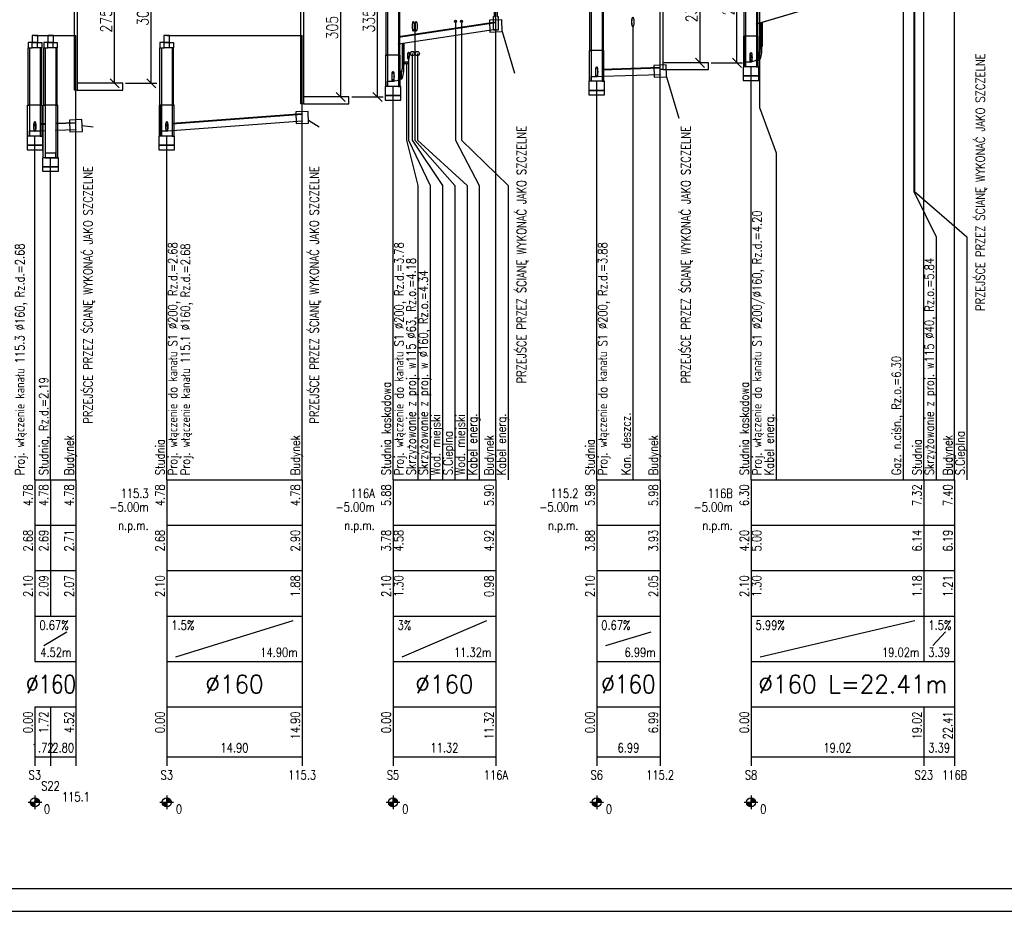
# Model space of a CAD drawing. Header units: millimetres. Extents: x -7377 to -5075, y 264 to 1193.
# Tile 14 of 23: x -5937 to -5720, y 302 to 498. Entities that reach past the tile are written whole.
import ezdxf
from ezdxf.enums import TextEntityAlignment as Align

# ---------------------------------------------------------------- set-up
doc = ezdxf.new("R2010")
doc.units = ezdxf.units.MM
doc.header["$LTSCALE"] = 2
for name, color, linetype in [('IS ddd', 2, 'Continuous'), ('ks_Armatura', 7, 'Continuous'), ('ks_Liczby', 7, 'Continuous'), ('ks_Linie_opisowe', 7, 'Continuous'), ('ks_Linie_tabeli', 7, 'Continuous'), ('ks_Odcinki_1', 7, 'Continuous'), ('ks_Opis_PZ_1', 7, 'Continuous'), ('ks_Opis_skrz', 7, 'Continuous'), ('ks_Opis_uzbr_n', 7, 'Continuous'), ('ks_Opis_wl', 7, 'Continuous'), ('ks_Teren_istn', 3, 'Continuous'), ('ks_Uzbr_podz', 7, 'Continuous'), ('ks_Wezly_1', 7, 'Continuous')]:
    doc.layers.add(name, color=color, linetype=linetype)
doc.styles.get("Standard").update_dxf_attribs({"font": 'simplex.shx', "width": 0.8})
doc.dimstyles.new('ISO-25', dxfattribs={"dimtxt": 2.5, "dimasz": 2.5, "dimexe": 1.25, "dimexo": 0.625, "dimtad": 1, "dimtxsty": 'Standard', "dimcen": 2.5, "dimadec": 0, "dimazin": 0, "dimtfac": 1, "dimtmove": 0, "dimatfit": 3, "dimfxl": 0, "dimarcsym": 0})
pattern_1 = [(45, (-6994.7965, 297), (-0.088388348, 0.088388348), [])]

# ---------------------------------------------------------------- blocks, each defined once
blk = doc.blocks.new('_Oblique')
at = {"color": 0, "linetype": 'ByBlock', "lineweight": -2}
blk.add_line((-0.5, -0.5), (0.5, 0.5), dxfattribs=at)
blk = doc.blocks.new('*D483')
at = {"layer": 'Defpoints', "color": 0, "lineweight": -2}
for p, q in [((-5785.38, 514.8), (-5777.84, 514.8)), ((-5779.09, 488.8), (-5779.09, 514.8)), ((-5784.76, 488.8), (-5777.84, 488.8))]:
    blk.add_line(p, q, dxfattribs=at)
at = {"layer": 'Defpoints', "color": 0}
for p in [(-5786.01, 514.8), (-5779.09, 514.8), (-5785.38, 488.8)]:
    blk.add_point(p, dxfattribs=at)
at = {"layer": 'Defpoints', "color": 0, "lineweight": -2, "xscale": 2, "yscale": 2, "zscale": 2}
for p, rotation in [((-5779.09, 514.8), 90), ((-5779.09, 488.8), 270)]:
    blk.add_blockref('_Oblique', p, dxfattribs=dict(at, rotation=rotation))
at = {"layer": 'Defpoints', "color": 0, "insert": (-5780.96, 501.8), "char_height": 2.5, "attachment_point": 5, "rotation": 90}
blk.add_mtext('260', dxfattribs=at)
blk = doc.blocks.new('*D485')
at = {"layer": 'Defpoints', "color": 0, "lineweight": -2}
for p, q in [((-5786.01, 511.8), (-5788.44, 511.8)), ((-5787.19, 488.8), (-5787.19, 511.8)), ((-5786.01, 488.8), (-5788.44, 488.8))]:
    blk.add_line(p, q, dxfattribs=at)
at = {"layer": 'Defpoints', "color": 0}
for p in [(-5787.19, 511.8), (-5785.38, 511.8), (-5785.38, 488.8)]:
    blk.add_point(p, dxfattribs=at)
at = {"layer": 'Defpoints', "color": 0, "lineweight": -2, "xscale": 2, "yscale": 2, "zscale": 2}
for p, rotation in [((-5787.19, 511.8), 90), ((-5787.19, 488.8), 270)]:
    blk.add_blockref('_Oblique', p, dxfattribs=dict(at, rotation=rotation))
at = {"layer": 'Defpoints', "color": 0, "insert": (-5789.06, 500.3), "char_height": 2.5, "attachment_point": 5, "rotation": 90}
blk.add_mtext('230', dxfattribs=at)
blk = doc.blocks.new('*D488')
at = {"layer": 'Defpoints', "color": 0, "lineweight": -2}
for p, q in [((-5914.29, 514.8), (-5906.75, 514.8)), ((-5908, 484.3), (-5908, 514.8)), ((-5913.66, 484.3), (-5906.75, 484.3))]:
    blk.add_line(p, q, dxfattribs=at)
at = {"layer": 'Defpoints', "color": 0}
for p in [(-5914.91, 514.8), (-5908, 514.8), (-5914.29, 484.3)]:
    blk.add_point(p, dxfattribs=at)
at = {"layer": 'Defpoints', "color": 0, "lineweight": -2, "xscale": 2, "yscale": 2, "zscale": 2}
for p, rotation in [((-5908, 514.8), 90), ((-5908, 484.3), 270)]:
    blk.add_blockref('_Oblique', p, dxfattribs=dict(at, rotation=rotation))
at = {"layer": 'Defpoints', "color": 0, "insert": (-5909.87, 499.55), "char_height": 2.5, "attachment_point": 5, "rotation": 90}
blk.add_mtext('305', dxfattribs=at)
blk = doc.blocks.new('*D490')
at = {"layer": 'Defpoints', "color": 0, "lineweight": -2}
for p, q in [((-5914.91, 511.8), (-5917.34, 511.8)), ((-5916.09, 484.3), (-5916.09, 511.8)), ((-5914.91, 484.3), (-5917.34, 484.3))]:
    blk.add_line(p, q, dxfattribs=at)
at = {"layer": 'Defpoints', "color": 0}
for p in [(-5916.09, 511.8), (-5914.29, 511.8), (-5914.29, 484.3)]:
    blk.add_point(p, dxfattribs=at)
at = {"layer": 'Defpoints', "color": 0, "lineweight": -2, "xscale": 2, "yscale": 2, "zscale": 2}
for p, rotation in [((-5916.09, 511.8), 90), ((-5916.09, 484.3), 270)]:
    blk.add_blockref('_Oblique', p, dxfattribs=dict(at, rotation=rotation))
at = {"layer": 'Defpoints', "color": 0, "insert": (-5917.97, 498.05), "char_height": 2.5, "attachment_point": 5, "rotation": 90}
blk.add_mtext('275', dxfattribs=at)
blk = doc.blocks.new('*D491')
at = {"layer": 'Defpoints', "color": 0, "lineweight": -2}
for p, q in [((-5864.49, 514.8), (-5856.95, 514.8)), ((-5858.2, 481.3), (-5858.2, 514.8)), ((-5863.87, 481.3), (-5856.95, 481.3))]:
    blk.add_line(p, q, dxfattribs=at)
at = {"layer": 'Defpoints', "color": 0}
for p in [(-5865.12, 514.8), (-5858.2, 514.8), (-5864.49, 481.3)]:
    blk.add_point(p, dxfattribs=at)
at = {"layer": 'Defpoints', "color": 0, "lineweight": -2, "xscale": 2, "yscale": 2, "zscale": 2}
for p, rotation in [((-5858.2, 514.8), 90), ((-5858.2, 481.3), 270)]:
    blk.add_blockref('_Oblique', p, dxfattribs=dict(at, rotation=rotation))
at = {"layer": 'Defpoints', "color": 0, "insert": (-5860.08, 498.05), "char_height": 2.5, "attachment_point": 5, "rotation": 90}
blk.add_mtext('335', dxfattribs=at)
blk = doc.blocks.new('*D493')
at = {"layer": 'Defpoints', "color": 0, "lineweight": -2}
for p, q in [((-5865.12, 511.8), (-5867.55, 511.8)), ((-5866.3, 481.3), (-5866.3, 511.8)), ((-5865.12, 481.3), (-5867.55, 481.3))]:
    blk.add_line(p, q, dxfattribs=at)
at = {"layer": 'Defpoints', "color": 0}
for p in [(-5866.3, 511.8), (-5864.49, 511.8), (-5864.49, 481.3)]:
    blk.add_point(p, dxfattribs=at)
at = {"layer": 'Defpoints', "color": 0, "lineweight": -2, "xscale": 2, "yscale": 2, "zscale": 2}
for p, rotation in [((-5866.3, 511.8), 90), ((-5866.3, 481.3), 270)]:
    blk.add_blockref('_Oblique', p, dxfattribs=dict(at, rotation=rotation))
at = {"layer": 'Defpoints', "color": 0, "insert": (-5868.18, 496.55), "char_height": 2.5, "attachment_point": 5, "rotation": 90}
blk.add_mtext('305', dxfattribs=at)

msp = doc.modelspace()

# ---------------------------------------------------------------- hatches: boundary and pattern name
at = {"layer": 'ks_Wezly_1'}
h = msp.add_hatch(dxfattribs=at)
h.set_pattern_fill('ANSI31', color=256, style=0)
h.set_pattern_definition(pattern_1)
h.paths.add_polyline_path([(-5777.181, 494.7), (-5777.481, 494.7), (-5777.565, 494.7), (-5777.565, 487.915), (-5777.181, 487.915)])
h = msp.add_hatch(dxfattribs=at)
h.set_pattern_fill('ANSI31', color=256, style=0)
h.set_pattern_definition(pattern_1)
h.paths.add_polyline_path([(-5905.789, 479.5), (-5906.089, 479.5), (-5906.173, 479.5), (-5906.173, 472.681), (-5905.789, 472.681)])

# ---------------------------------------------------------------- linework, layer by layer
at = {"layer": 'IS ddd', "color": 2}
for p, q in [((-5830.74, 495.67), (-5828.055, 486.56)), ((-5794.566, 485.74), (-5791.882, 476.63)), ((-5923.218, 475.003), (-5920.81, 474.688)), ((-5873.404, 476.207), (-5871.016, 474.688))]:
    msp.add_line(p, q, dxfattribs=at)
at = {"layer": 'IS ddd'}
for points in [[(-6994.797, 302), (-5494.797, 302), (-5494.797, 599), (-6994.797, 599)], [(-6969.797, 307), (-5499.797, 307), (-5499.797, 594), (-6969.797, 594)], [(-5924.289, 482.8), (-5924.889, 482.8), (-5924.889, 541.8), (-5924.289, 541.8)], [(-5874.495, 479.8), (-5875.095, 479.8), (-5875.095, 541.8), (-5874.495, 541.8)], [(-5795.381, 487.3), (-5795.981, 487.3), (-5795.981, 541.8), (-5795.381, 541.8)], [(-5795.381, 487.3), (-5785.381, 487.3), (-5785.381, 488.8), (-5795.381, 488.8)], [(-5924.289, 482.8), (-5914.289, 482.8), (-5914.289, 484.3), (-5924.289, 484.3)], [(-5874.495, 479.8), (-5864.495, 479.8), (-5864.495, 481.3), (-5874.495, 481.3)]]:
    msp.add_lwpolyline(points, close=True, dxfattribs=at)
msp.add_lwpolyline([(-5831.454, 526), (-5832.054, 526), (-5831.854, 526), (-5831.854, 499), (-5831.654, 499), (-5831.654, 496), (-5832.154, 496), (-5832.154, 496), (-5832.654, 496), (-5832.654, 499), (-5832.454, 499), (-5832.454, 526), (-5832.254, 526), (-5832.854, 526)], dxfattribs=at)
at = {"layer": 'IS ddd', "color": 2}
for points in [[(-5833.481, 495.579), (-5830.74, 495.67), (-5830.826, 498.268), (-5833.568, 498.177)], [(-5797.308, 485.648), (-5794.566, 485.74), (-5794.653, 488.338), (-5797.395, 488.246)], [(-5876.122, 475.417), (-5873.381, 475.509), (-5873.467, 478.106), (-5876.209, 478.015)], [(-5925.916, 473.613), (-5923.175, 473.704), (-5923.261, 476.302), (-5926.003, 476.21)]]:
    msp.add_lwpolyline(points, close=True, dxfattribs=at)
at = {"layer": 'ks_Armatura'}
for p, q in [((-5773.911, 492.5), (-5773.551, 492.5)), ((-5774.181, 491.15), (-5774.181, 489.35)), ((-5852.725, 488.3), (-5852.365, 488.3)), ((-5852.995, 486.95), (-5852.995, 485.15))]:
    msp.add_line(p, q, dxfattribs=at)
for points in [[(-5773.881, 492.5), (-5773.881, 497.584), (-5773.896, 497.584), (-5773.896, 492.5)], [(-5773.581, 492.5), (-5773.581, 497.584), (-5773.566, 497.584), (-5773.566, 492.5)], [(-5852.695, 488.3), (-5852.695, 493.092), (-5852.71, 493.092), (-5852.71, 488.3)], [(-5852.395, 488.3), (-5852.395, 493.092), (-5852.38, 493.092), (-5852.38, 488.3)], [(-5774.781, 491), (-5774.181, 491), (-5774.181, 491.075), (-5774.781, 491.075)], [(-5774.781, 489.5), (-5774.181, 489.5), (-5774.181, 489.425), (-5774.781, 489.425)], [(-5853.595, 486.8), (-5852.995, 486.8), (-5852.995, 486.875), (-5853.595, 486.875)], [(-5853.595, 485.3), (-5852.995, 485.3), (-5852.995, 485.225), (-5853.595, 485.225)]]:
    msp.add_lwpolyline(points, close=True, dxfattribs=at)
for points in [[(-5774.181, 491), (-5774.134, 491.019), (-5774.088, 491.073), (-5774.044, 491.163), (-5774.004, 491.286), (-5773.969, 491.439), (-5773.938, 491.618), (-5773.913, 491.819), (-5773.895, 492.036), (-5773.884, 492.265), (-5773.881, 492.5)], [(-5774.181, 491.075), (-5774.136, 491.092), (-5774.093, 491.145), (-5774.051, 491.23), (-5774.013, 491.347), (-5773.979, 491.492), (-5773.95, 491.662), (-5773.927, 491.853), (-5773.91, 492.06), (-5773.899, 492.277), (-5773.896, 492.5)], [(-5774.181, 489.5), (-5774.087, 489.537), (-5773.995, 489.647), (-5773.908, 489.827), (-5773.828, 490.073), (-5773.756, 490.379), (-5773.695, 490.737), (-5773.646, 491.138), (-5773.61, 491.573), (-5773.588, 492.031), (-5773.581, 492.5)], [(-5774.181, 489.425), (-5774.084, 489.463), (-5773.991, 489.575), (-5773.901, 489.76), (-5773.819, 490.012), (-5773.746, 490.326), (-5773.683, 490.693), (-5773.633, 491.104), (-5773.596, 491.55), (-5773.573, 492.019), (-5773.566, 492.5)], [(-5852.995, 486.8), (-5852.948, 486.818), (-5852.902, 486.873), (-5852.859, 486.964), (-5852.819, 487.087), (-5852.783, 487.239), (-5852.752, 487.418), (-5852.728, 487.619), (-5852.71, 487.837), (-5852.699, 488.065), (-5852.695, 488.3)], [(-5852.995, 486.875), (-5852.95, 486.892), (-5852.907, 486.945), (-5852.865, 487.03), (-5852.827, 487.147), (-5852.793, 487.292), (-5852.764, 487.462), (-5852.741, 487.653), (-5852.724, 487.86), (-5852.713, 488.077), (-5852.71, 488.3)], [(-5852.995, 485.3), (-5852.901, 485.337), (-5852.809, 485.447), (-5852.722, 485.627), (-5852.642, 485.873), (-5852.571, 486.179), (-5852.509, 486.537), (-5852.46, 486.938), (-5852.424, 487.373), (-5852.402, 487.831), (-5852.395, 488.3)], [(-5852.995, 485.225), (-5852.899, 485.263), (-5852.805, 485.375), (-5852.716, 485.56), (-5852.633, 485.812), (-5852.56, 486.126), (-5852.497, 486.493), (-5852.447, 486.904), (-5852.41, 487.35), (-5852.387, 487.819), (-5852.38, 488.3)]]:
    msp.add_lwpolyline(points, dxfattribs=at)
at = {"layer": 'ks_Liczby'}
for p, q in [((-5933.635, 327.5), (-5933.635, 324.5)), ((-5904.589, 327.5), (-5904.589, 324.5)), ((-5854.795, 327.5), (-5854.795, 324.5)), ((-5809.954, 327.5), (-5809.954, 324.5)), ((-5775.981, 327.5), (-5775.981, 324.5)), ((-5935.135, 326), (-5932.135, 326)), ((-5934.632, 325.93), (-5932.637, 326.07)), ((-5934.625, 325.861), (-5932.644, 326.139)), ((-5934.613, 325.792), (-5932.657, 326.208)), ((-5934.596, 325.724), (-5932.673, 326.276)), ((-5934.574, 325.658), (-5932.695, 326.342)), ((-5934.548, 325.593), (-5932.721, 326.407)), ((-5934.518, 325.531), (-5932.752, 326.469)), ((-5934.483, 325.47), (-5932.787, 326.53)), ((-5934.444, 325.412), (-5932.826, 326.588)), ((-5934.401, 325.357), (-5932.869, 326.643)), ((-5934.354, 325.305), (-5932.915, 326.695)), ((-5934.304, 325.257), (-5932.966, 326.743)), ((-5934.25, 325.212), (-5933.019, 326.788)), ((-5934.194, 325.171), (-5933.075, 326.829)), ((-5934.135, 325.134), (-5933.135, 326.866)), ((-5934.073, 325.101), (-5933.196, 326.899)), ((-5934.009, 325.073), (-5933.26, 326.927)), ((-5933.944, 325.049), (-5933.326, 326.951)), ((-5933.877, 325.03), (-5933.393, 326.97)), ((-5933.808, 325.015), (-5933.461, 326.985)), ((-5933.739, 325.005), (-5933.53, 326.995)), ((-5933.67, 325.001), (-5933.6, 326.999)), ((-5906.089, 326), (-5903.089, 326)), ((-5905.586, 325.93), (-5903.591, 326.07)), ((-5905.579, 325.861), (-5903.598, 326.139)), ((-5905.567, 325.792), (-5903.611, 326.208)), ((-5905.55, 325.724), (-5903.627, 326.276)), ((-5905.528, 325.658), (-5903.649, 326.342)), ((-5905.502, 325.593), (-5903.675, 326.407)), ((-5905.472, 325.531), (-5903.706, 326.469)), ((-5905.437, 325.47), (-5903.741, 326.53)), ((-5905.398, 325.412), (-5903.78, 326.588)), ((-5905.355, 325.357), (-5903.823, 326.643)), ((-5905.308, 325.305), (-5903.869, 326.695)), ((-5905.258, 325.257), (-5903.92, 326.743)), ((-5905.204, 325.212), (-5903.973, 326.788)), ((-5905.148, 325.171), (-5904.03, 326.829)), ((-5905.089, 325.134), (-5904.089, 326.866)), ((-5905.027, 325.101), (-5904.15, 326.899)), ((-5904.963, 325.073), (-5904.214, 326.927)), ((-5904.898, 325.049), (-5904.28, 326.951)), ((-5904.831, 325.03), (-5904.347, 326.97)), ((-5904.762, 325.015), (-5904.415, 326.985)), ((-5904.693, 325.005), (-5904.484, 326.995)), ((-5904.624, 325.001), (-5904.554, 326.999)), ((-5856.295, 326), (-5853.295, 326)), ((-5855.792, 325.93), (-5853.797, 326.07)), ((-5855.785, 325.861), (-5853.805, 326.139)), ((-5855.773, 325.792), (-5853.817, 326.208)), ((-5855.756, 325.724), (-5853.834, 326.276)), ((-5855.735, 325.658), (-5853.855, 326.342)), ((-5855.708, 325.593), (-5853.881, 326.407)), ((-5855.678, 325.531), (-5853.912, 326.469)), ((-5855.643, 325.47), (-5853.947, 326.53)), ((-5855.604, 325.412), (-5853.986, 326.588)), ((-5855.561, 325.357), (-5854.029, 326.643)), ((-5855.514, 325.305), (-5854.076, 326.695)), ((-5855.464, 325.257), (-5854.126, 326.743)), ((-5855.411, 325.212), (-5854.179, 326.788)), ((-5855.354, 325.171), (-5854.236, 326.829)), ((-5855.295, 325.134), (-5854.295, 326.866)), ((-5855.233, 325.101), (-5854.356, 326.899)), ((-5855.169, 325.073), (-5854.42, 326.927)), ((-5855.104, 325.049), (-5854.486, 326.951)), ((-5855.037, 325.03), (-5854.553, 326.97)), ((-5854.968, 325.015), (-5854.621, 326.985)), ((-5854.899, 325.005), (-5854.69, 326.995)), ((-5854.83, 325.001), (-5854.76, 326.999)), ((-5811.454, 326), (-5808.454, 326)), ((-5810.951, 325.93), (-5808.956, 326.07)), ((-5810.944, 325.861), (-5808.963, 326.139)), ((-5810.932, 325.792), (-5808.976, 326.208)), ((-5810.915, 325.724), (-5808.992, 326.276)), ((-5810.893, 325.658), (-5809.014, 326.342)), ((-5810.867, 325.593), (-5809.04, 326.407)), ((-5810.837, 325.531), (-5809.071, 326.469)), ((-5810.802, 325.47), (-5809.106, 326.53)), ((-5810.763, 325.412), (-5809.145, 326.588)), ((-5810.72, 325.357), (-5809.188, 326.643)), ((-5810.673, 325.305), (-5809.234, 326.695)), ((-5810.623, 325.257), (-5809.285, 326.743)), ((-5810.569, 325.212), (-5809.338, 326.788)), ((-5810.513, 325.171), (-5809.395, 326.829)), ((-5810.454, 325.134), (-5809.454, 326.866)), ((-5810.392, 325.101), (-5809.515, 326.899)), ((-5810.328, 325.073), (-5809.579, 326.927)), ((-5810.263, 325.049), (-5809.645, 326.951)), ((-5810.196, 325.03), (-5809.712, 326.97)), ((-5810.127, 325.015), (-5809.78, 326.985)), ((-5810.058, 325.005), (-5809.849, 326.995)), ((-5809.989, 325.001), (-5809.919, 326.999)), ((-5777.481, 326), (-5774.481, 326)), ((-5776.978, 325.93), (-5774.983, 326.07)), ((-5776.971, 325.861), (-5774.99, 326.139)), ((-5776.959, 325.792), (-5775.003, 326.208)), ((-5776.942, 325.724), (-5775.019, 326.276)), ((-5776.92, 325.658), (-5775.041, 326.342)), ((-5776.894, 325.593), (-5775.067, 326.407)), ((-5776.864, 325.531), (-5775.098, 326.469)), ((-5776.829, 325.47), (-5775.133, 326.53)), ((-5776.79, 325.412), (-5775.172, 326.588)), ((-5776.747, 325.357), (-5775.215, 326.643)), ((-5776.7, 325.305), (-5775.261, 326.695)), ((-5776.65, 325.257), (-5775.312, 326.743)), ((-5776.596, 325.212), (-5775.365, 326.788)), ((-5776.54, 325.171), (-5775.421, 326.829)), ((-5776.481, 325.134), (-5775.481, 326.866)), ((-5776.419, 325.101), (-5775.542, 326.899)), ((-5776.355, 325.073), (-5775.606, 326.927)), ((-5776.29, 325.049), (-5775.672, 326.951)), ((-5776.223, 325.03), (-5775.739, 326.97)), ((-5776.154, 325.015), (-5775.807, 326.985)), ((-5776.085, 325.005), (-5775.876, 326.995)), ((-5776.016, 325.001), (-5775.946, 326.999))]:
    msp.add_line(p, q, dxfattribs=at)
for centre in [(-5933.635, 326), (-5904.589, 326), (-5854.795, 326), (-5809.954, 326), (-5775.981, 326)]:
    msp.add_circle(centre, 1, dxfattribs=at)
at = {"layer": 'ks_Linie_opisowe'}
for p, q in [((-5742.501, 509.977), (-5742.501, 397)), ((-5801.994, 496.8), (-5801.994, 397))]:
    msp.add_line(p, q, dxfattribs=at)
for points in [[(-5740.021, 510.642), (-5740.021, 460.48), (-5728.468, 450.48), (-5728.468, 397)], [(-5740.166, 505.4), (-5740.166, 460.48), (-5735.239, 450.48), (-5735.239, 397)], [(-5774.101, 502.504), (-5774.101, 479), (-5770.481, 469), (-5770.481, 397)], [(-5849.995, 496.842), (-5849.995, 471.8), (-5841.195, 461.8), (-5841.195, 397)], [(-5841.035, 497.922), (-5841.035, 471.8), (-5835.795, 461.8), (-5835.795, 397)], [(-5839.715, 497.933), (-5839.715, 471.8), (-5829.454, 461.8), (-5829.454, 397)], [(-5851.404, 490.357), (-5851.404, 471.8), (-5846.595, 461.8), (-5846.595, 397)], [(-5850.555, 490.837), (-5850.555, 471.8), (-5843.895, 461.8), (-5843.895, 397)], [(-5849.435, 490.847), (-5849.435, 471.8), (-5838.495, 461.8), (-5838.495, 397)], [(-5851.825, 488.779), (-5851.825, 471.8), (-5849.295, 461.8), (-5849.295, 397)]]:
    msp.add_lwpolyline(points, dxfattribs=at)
at = {"layer": 'ks_Linie_tabeli'}
for p, q in [((-5933.635, 397), (-5924.589, 397)), ((-5933.635, 397), (-5933.635, 367)), ((-5933.635, 397), (-5933.635, 357)), ((-5930.19, 397), (-5930.19, 367)), ((-5924.589, 397), (-5924.589, 367)), ((-5924.589, 397), (-5924.589, 336)), ((-5904.589, 397), (-5874.795, 397)), ((-5904.589, 397), (-5904.589, 367)), ((-5904.589, 397), (-5904.589, 336)), ((-5874.795, 397), (-5874.795, 367)), ((-5874.795, 397), (-5874.795, 336)), ((-5854.795, 397), (-5832.154, 397)), ((-5854.795, 397), (-5854.795, 367)), ((-5854.795, 397), (-5854.795, 336)), ((-5832.154, 397), (-5832.154, 367)), ((-5832.154, 397), (-5832.154, 336)), ((-5809.954, 397), (-5795.981, 397)), ((-5809.954, 397), (-5809.954, 367)), ((-5809.954, 397), (-5809.954, 336)), ((-5795.981, 397), (-5795.981, 367)), ((-5795.981, 397), (-5795.981, 336)), ((-5775.981, 397), (-5731.168, 397)), ((-5775.981, 397), (-5775.981, 367)), ((-5775.981, 397), (-5775.981, 336)), ((-5737.939, 397), (-5737.939, 367)), ((-5731.168, 397), (-5731.168, 367)), ((-5731.168, 397), (-5731.168, 336)), ((-5933.635, 387), (-5924.589, 387)), ((-5904.589, 387), (-5874.795, 387)), ((-5854.795, 387), (-5832.154, 387)), ((-5809.954, 387), (-5795.981, 387)), ((-5775.981, 387), (-5731.168, 387)), ((-5933.635, 377), (-5924.589, 377)), ((-5904.589, 377), (-5874.795, 377)), ((-5854.795, 377), (-5832.154, 377)), ((-5809.954, 377), (-5795.981, 377)), ((-5775.981, 377), (-5731.168, 377)), ((-5933.635, 367), (-5924.589, 367)), ((-5933.635, 367), (-5933.635, 357)), ((-5924.589, 367), (-5924.589, 357)), ((-5904.589, 367), (-5874.795, 367)), ((-5904.589, 367), (-5904.589, 357)), ((-5874.795, 367), (-5874.795, 357)), ((-5854.795, 367), (-5832.154, 367)), ((-5854.795, 367), (-5854.795, 357)), ((-5832.154, 367), (-5832.154, 357)), ((-5809.954, 367), (-5795.981, 367)), ((-5809.954, 367), (-5809.954, 357)), ((-5795.981, 367), (-5795.981, 357)), ((-5775.981, 367), (-5731.168, 367)), ((-5775.981, 367), (-5775.981, 357)), ((-5737.939, 367), (-5737.939, 357)), ((-5902.589, 358), (-5876.795, 366)), ((-5852.795, 358), (-5834.154, 366)), ((-5773.981, 358), (-5739.939, 366)), ((-5931.635, 360.5), (-5926.589, 363.5)), ((-5807.954, 360.5), (-5797.981, 363.5)), ((-5735.939, 360.5), (-5733.168, 363.5)), ((-5933.635, 357), (-5924.589, 357)), ((-5924.589, 357), (-5924.589, 347)), ((-5904.589, 357), (-5874.795, 357)), ((-5874.795, 357), (-5874.795, 347)), ((-5854.795, 357), (-5832.154, 357)), ((-5832.154, 357), (-5832.154, 347)), ((-5809.954, 357), (-5795.981, 357)), ((-5795.981, 357), (-5795.981, 347)), ((-5775.981, 357), (-5731.168, 357)), ((-5731.168, 357), (-5731.168, 347)), ((-5933.635, 347), (-5924.589, 347)), ((-5933.635, 347), (-5933.635, 334)), ((-5933.635, 347), (-5933.635, 336)), ((-5930.19, 347), (-5930.19, 334)), ((-5924.589, 347), (-5924.589, 334)), ((-5904.589, 347), (-5874.795, 347)), ((-5904.589, 347), (-5904.589, 334)), ((-5874.795, 347), (-5874.795, 334)), ((-5854.795, 347), (-5832.154, 347)), ((-5854.795, 347), (-5854.795, 334)), ((-5832.154, 347), (-5832.154, 334)), ((-5809.954, 347), (-5795.981, 347)), ((-5809.954, 347), (-5809.954, 334)), ((-5795.981, 347), (-5795.981, 334)), ((-5775.981, 347), (-5731.168, 347)), ((-5775.981, 347), (-5775.981, 334)), ((-5737.939, 347), (-5737.939, 334)), ((-5731.168, 347), (-5731.168, 334)), ((-5933.635, 336), (-5924.589, 336)), ((-5904.589, 336), (-5874.795, 336)), ((-5854.795, 336), (-5832.154, 336)), ((-5809.954, 336), (-5795.981, 336)), ((-5775.981, 336), (-5731.168, 336))]:
    msp.add_line(p, q, dxfattribs=at)
for points in [[(-5731.168, 397), (-5731.168, 521)], [(-5832.154, 397), (-5832.154, 506)], [(-5795.981, 397), (-5795.981, 506.8)], [(-5737.939, 397), (-5737.939, 507.04)], [(-5924.589, 397), (-5924.589, 494.8)], [(-5874.795, 397), (-5874.795, 494.8)], [(-5775.981, 397), (-5775.981, 487.915)], [(-5854.795, 397), (-5854.795, 483.614)], [(-5809.954, 397), (-5809.954, 484.735)], [(-5933.635, 397), (-5933.635, 472.681)], [(-5904.589, 397), (-5904.589, 472.681)], [(-5930.19, 397), (-5930.19, 467.915)]]:
    msp.add_lwpolyline(points, dxfattribs=at)
at = {"layer": 'ks_Odcinki_1'}
for points in [[(-5774.781, 497.36), (-5739.139, 508.04), (-5739.139, 507.968), (-5774.781, 497.287)], [(-5853.595, 494.435), (-5832.154, 497.651), (-5832.154, 497.723), (-5853.595, 494.507)], [(-5853.595, 492.98), (-5832.154, 496.196), (-5832.154, 496.123), (-5853.595, 492.907)], [(-5808.754, 487.295), (-5795.981, 487.72), (-5795.981, 487.793), (-5808.754, 487.367)], [(-5808.754, 485.84), (-5795.981, 486.266), (-5795.981, 486.193), (-5808.754, 485.767)], [(-5903.389, 475.344), (-5874.795, 477.489), (-5874.795, 477.562), (-5903.389, 475.417)], [(-5932.435, 475.295), (-5931.39, 475.329), (-5931.39, 475.402), (-5932.435, 475.367)], [(-5928.99, 475.409), (-5924.589, 475.556), (-5924.589, 475.629), (-5928.99, 475.482)], [(-5903.389, 473.89), (-5874.795, 476.034), (-5874.795, 475.962), (-5903.389, 473.817)], [(-5932.435, 473.84), (-5931.39, 473.875), (-5931.39, 473.802), (-5932.435, 473.767)], [(-5928.99, 473.955), (-5924.589, 474.101), (-5924.589, 474.029), (-5928.99, 473.882)]]:
    msp.add_lwpolyline(points, close=True, dxfattribs=at)
at = {"layer": 'ks_Opis_wl'}
for centre, major_axis, ratio in [((-5775.981, 490), (0, -1.1), 0.2), ((-5775.981, 490), (0, -1), 0.2), ((-5775.981, 489.727), (0, -0.8), 0.2), ((-5775.981, 489.727), (0, -0.727), 0.2000688), ((-5809.954, 486.8), (0, -1.1), 0.2), ((-5809.954, 486.8), (0, -1), 0.2), ((-5854.795, 485.8), (0, -1.1), 0.2), ((-5854.795, 485.8), (0, -1), 0.2), ((-5933.635, 474.8), (0, -1.1), 0.2), ((-5933.635, 474.8), (0, -1), 0.2), ((-5933.635, 474.527), (0, -0.8), 0.2), ((-5933.635, 474.527), (0, -0.727), 0.2000688), ((-5904.589, 474.8), (0, -1.1), 0.2), ((-5904.589, 474.8), (0, -1), 0.2), ((-5904.589, 474.527), (0, -0.8), 0.2), ((-5904.589, 474.527), (0, -0.727), 0.2000688)]:
    msp.add_ellipse(centre, major_axis=major_axis, ratio=ratio, dxfattribs=at)
at = {"layer": 'ks_Teren_istn'}
for points in [[(-5933.635, 494.8), (-5930.19, 494.8), (-5924.589, 494.8)], [(-5904.589, 494.8), (-5874.795, 494.8)]]:
    msp.add_lwpolyline(points, dxfattribs=at)
at = {"layer": 'ks_Uzbr_podz'}
for centre, radius in [((-5841.035, 497.922), 0.25), ((-5839.715, 497.933), 0.25), ((-5850.555, 490.837), 0.472), ((-5850.555, 490.837), 0.45), ((-5849.435, 490.847), 0.472), ((-5849.435, 490.847), 0.45), ((-5851.825, 488.779), 0.315), ((-5851.825, 488.779), 0.3)]:
    msp.add_circle(centre, radius, dxfattribs=at)
for centre, major_axis, ratio in [((-5801.994, 497.8), (0, -1.1), 0.2), ((-5801.994, 497.8), (0, -1), 0.2), ((-5850.315, 496.842), (0, -1.05), 0.2), ((-5850.315, 496.842), (0, -1), 0.2), ((-5849.675, 496.842), (0, -1.05), 0.2), ((-5849.675, 496.842), (0, -1), 0.2), ((-5851.404, 490.357), (0, -0.8), 0.2), ((-5851.404, 490.357), (0, -0.762), 0.2000263)]:
    msp.add_ellipse(centre, major_axis=major_axis, ratio=ratio, dxfattribs=at)
at = {"layer": 'ks_Wezly_1'}
for p, q in [((-5774.661, 494.7), (-5777.301, 494.7)), ((-5933.035, 493.3), (-5934.235, 493.3)), ((-5933.035, 492.1), (-5934.235, 492.1)), ((-5929.59, 493.3), (-5930.79, 493.3)), ((-5929.59, 492.1), (-5930.79, 492.1)), ((-5903.989, 493.3), (-5905.189, 493.3)), ((-5903.989, 492.1), (-5905.189, 492.1)), ((-5853.475, 490.5), (-5856.115, 490.5)), ((-5808.634, 491.5), (-5811.274, 491.5)), ((-5932.315, 479.5), (-5934.955, 479.5)), ((-5928.87, 479.5), (-5931.51, 479.5)), ((-5903.269, 479.5), (-5905.909, 479.5))]:
    msp.add_line(p, q, dxfattribs=at)
for points in [[(-5777.181, 494.7), (-5777.481, 494.7), (-5777.481, 507.3), (-5777.181, 507.3)], [(-5774.781, 494.7), (-5774.481, 494.7), (-5774.481, 507.3), (-5774.781, 507.3)], [(-5855.995, 490.5), (-5856.295, 490.5), (-5856.295, 503.1), (-5855.995, 503.1)], [(-5853.595, 490.5), (-5853.295, 490.5), (-5853.295, 503.1), (-5853.595, 503.1)], [(-5811.154, 491.5), (-5811.454, 491.5), (-5811.454, 504.1), (-5811.154, 504.1)], [(-5808.754, 491.5), (-5808.454, 491.5), (-5808.454, 504.1), (-5808.754, 504.1)], [(-5934.259, 493.3), (-5933.011, 493.3), (-5933.011, 494.8), (-5934.259, 494.8)], [(-5930.814, 493.3), (-5929.566, 493.3), (-5929.566, 494.8), (-5930.814, 494.8)], [(-5905.213, 493.3), (-5903.965, 493.3), (-5903.965, 494.8), (-5905.213, 494.8)], [(-5777.181, 487.915), (-5777.565, 487.915), (-5777.565, 494.7), (-5777.181, 494.7)], [(-5774.781, 487.915), (-5774.397, 487.915), (-5774.397, 494.7), (-5774.781, 494.7)], [(-5934.235, 493.3), (-5935.135, 493.3), (-5935.135, 492.1), (-5934.235, 492.1)], [(-5934.835, 479.5), (-5935.135, 479.5), (-5935.135, 492.1), (-5934.835, 492.1)], [(-5933.035, 493.3), (-5932.135, 493.3), (-5932.135, 492.1), (-5933.035, 492.1)], [(-5932.435, 479.5), (-5932.135, 479.5), (-5932.135, 492.1), (-5932.435, 492.1)], [(-5930.79, 493.3), (-5931.69, 493.3), (-5931.69, 492.1), (-5930.79, 492.1)], [(-5931.39, 479.5), (-5931.69, 479.5), (-5931.69, 492.1), (-5931.39, 492.1)], [(-5929.59, 493.3), (-5928.69, 493.3), (-5928.69, 492.1), (-5929.59, 492.1)], [(-5928.99, 479.5), (-5928.69, 479.5), (-5928.69, 492.1), (-5928.99, 492.1)], [(-5905.189, 493.3), (-5906.089, 493.3), (-5906.089, 492.1), (-5905.189, 492.1)], [(-5905.789, 479.5), (-5906.089, 479.5), (-5906.089, 492.1), (-5905.789, 492.1)], [(-5903.989, 493.3), (-5903.089, 493.3), (-5903.089, 492.1), (-5903.989, 492.1)], [(-5903.389, 479.5), (-5903.089, 479.5), (-5903.089, 492.1), (-5903.389, 492.1)], [(-5855.995, 483.614), (-5856.379, 483.614), (-5856.379, 490.5), (-5855.995, 490.5)], [(-5853.595, 483.614), (-5853.211, 483.614), (-5853.211, 490.5), (-5853.595, 490.5)], [(-5811.154, 484.735), (-5811.538, 484.735), (-5811.538, 491.5), (-5811.154, 491.5)], [(-5808.754, 484.735), (-5808.37, 484.735), (-5808.37, 491.5), (-5808.754, 491.5)], [(-5777.709, 485.915), (-5774.253, 485.915), (-5774.253, 487.915), (-5777.709, 487.915)], [(-5775.981, 487.915), (-5777.181, 487.915), (-5777.181, 489), (-5775.981, 489), (-5774.781, 489.36), (-5774.781, 487.915)], [(-5809.954, 484.735), (-5811.154, 484.735), (-5811.154, 485.8), (-5809.954, 485.8), (-5808.754, 485.84), (-5808.754, 484.735)], [(-5777.709, 484.915), (-5774.253, 484.915), (-5774.253, 485.915), (-5777.709, 485.915)], [(-5856.523, 481.614), (-5853.067, 481.614), (-5853.067, 483.614), (-5856.523, 483.614)], [(-5854.795, 483.614), (-5855.995, 483.614), (-5855.995, 484.8), (-5854.795, 484.8), (-5853.595, 484.98), (-5853.595, 483.614)], [(-5811.682, 482.735), (-5808.226, 482.735), (-5808.226, 484.735), (-5811.682, 484.735)], [(-5856.523, 480.614), (-5853.067, 480.614), (-5853.067, 481.614), (-5856.523, 481.614)], [(-5811.682, 481.735), (-5808.226, 481.735), (-5808.226, 482.735), (-5811.682, 482.735)], [(-5934.835, 472.681), (-5935.219, 472.681), (-5935.219, 479.5), (-5934.835, 479.5)], [(-5932.435, 472.681), (-5932.051, 472.681), (-5932.051, 479.5), (-5932.435, 479.5)], [(-5931.39, 467.915), (-5931.774, 467.915), (-5931.774, 479.5), (-5931.39, 479.5)], [(-5928.99, 467.915), (-5928.606, 467.915), (-5928.606, 479.5), (-5928.99, 479.5)], [(-5905.789, 472.681), (-5906.173, 472.681), (-5906.173, 479.5), (-5905.789, 479.5)], [(-5903.389, 472.681), (-5903.005, 472.681), (-5903.005, 479.5), (-5903.389, 479.5)], [(-5935.363, 470.681), (-5931.907, 470.681), (-5931.907, 472.681), (-5935.363, 472.681)], [(-5933.635, 472.681), (-5934.835, 472.681), (-5934.835, 473.8), (-5933.635, 473.8), (-5932.435, 473.84), (-5932.435, 472.681)], [(-5906.317, 470.681), (-5902.861, 470.681), (-5902.861, 472.681), (-5906.317, 472.681)], [(-5904.589, 472.681), (-5905.789, 472.681), (-5905.789, 473.8), (-5904.589, 473.8), (-5903.389, 473.89), (-5903.389, 472.681)], [(-5935.363, 469.681), (-5931.907, 469.681), (-5931.907, 470.681), (-5935.363, 470.681)], [(-5906.317, 469.681), (-5902.861, 469.681), (-5902.861, 470.681), (-5906.317, 470.681)], [(-5931.39, 467.915), (-5928.99, 467.915), (-5928.99, 468.915), (-5931.39, 468.915)], [(-5931.918, 465.915), (-5928.462, 465.915), (-5928.462, 467.915), (-5931.918, 467.915)], [(-5931.918, 464.915), (-5928.462, 464.915), (-5928.462, 465.915), (-5931.918, 465.915)]]:
    msp.add_lwpolyline(points, close=True, dxfattribs=at)

# ---------------------------------------------------------------- texts
at = {"layer": 'IS ddd', "width": 0.8}
for p in [(-5724.515, 434.171), (-5825.501, 418.21), (-5789.328, 418.21), (-5920.933, 409.351), (-5871.139, 409.351)]:
    msp.add_text('PRZEJŚCE PRZEZ ŚCIANĘ WYKONAĆ JAKO SZCZELNE', height=2, rotation=90, dxfattribs=at).set_placement(p)
at = {"layer": 'ks_Liczby', "width": 0.8}
for s, p in [('4.78', (-5934.135, 396)), ('4.78', (-5930.69, 396)), ('4.78', (-5925.089, 396)), ('4.78', (-5905.089, 396)), ('4.78', (-5875.295, 396)), ('5.88', (-5855.295, 396)), ('5.90', (-5832.654, 396)), ('5.98', (-5810.454, 396)), ('5.98', (-5796.481, 396)), ('6.30', (-5776.481, 396)), ('7.32', (-5738.439, 396)), ('7.40', (-5731.668, 396)), ('2.68', (-5934.135, 386)), ('2.69', (-5930.69, 386)), ('2.71', (-5925.089, 386)), ('2.68', (-5905.089, 386)), ('2.90', (-5875.295, 386)), ('3.78', (-5855.295, 386)), ('4.58', (-5852.545, 386)), ('4.92', (-5832.654, 386)), ('3.88', (-5810.454, 386)), ('3.93', (-5796.481, 386)), ('4.20', (-5776.481, 386)), ('5.00', (-5773.731, 386)), ('6.14', (-5738.439, 386)), ('6.19', (-5731.668, 386)), ('2.10', (-5934.135, 376)), ('2.09', (-5930.69, 376)), ('2.07', (-5925.089, 376)), ('2.10', (-5905.089, 376)), ('1.88', (-5875.295, 376)), ('2.10', (-5855.295, 376)), ('1.30', (-5852.545, 376)), ('0.98', (-5832.654, 376)), ('2.10', (-5810.454, 376)), ('2.05', (-5796.481, 376)), ('2.10', (-5776.481, 376)), ('1.30', (-5773.731, 376)), ('1.18', (-5738.439, 376)), ('1.21', (-5731.668, 376)), ('0.00', (-5934.135, 346)), ('1.72', (-5930.69, 346)), ('4.52', (-5925.089, 346)), ('0.00', (-5905.089, 346)), ('14.90', (-5875.295, 346)), ('0.00', (-5855.295, 346)), ('11.32', (-5832.654, 346)), ('0.00', (-5810.454, 346)), ('6.99', (-5796.481, 346)), ('0.00', (-5776.481, 346)), ('19.02', (-5738.439, 346)), ('22.41', (-5731.668, 346))]:
    msp.add_text(s, height=2, rotation=90, dxfattribs=at).set_placement(p, align=Align.RIGHT)
for s, p in [('0.67%', (-5932.635, 364)), ('1.5%', (-5903.589, 364)), ('3%', (-5853.795, 364)), ('0.67%', (-5808.954, 364)), ('5.99%', (-5774.981, 364)), ('1.5%', (-5736.939, 364)), ('0', (-5931.635, 323.5)), ('0', (-5902.589, 323.5)), ('0', (-5852.795, 323.5)), ('0', (-5807.954, 323.5)), ('0', (-5773.981, 323.5))]:
    msp.add_text(s, height=2, dxfattribs=at).set_placement(p)
for s, height, p in [('4.52m', 2, (-5925.589, 358)), ('14.90m', 2, (-5875.795, 358)), ('11.32m', 2, (-5833.154, 358)), ('6.99m', 2, (-5796.981, 358)), ('19.02m', 2, (-5738.939, 358)), ('3.39', 2, (-5732.168, 358)), ('%%C160', 4, (-5924.589, 350))]:
    msp.add_text(s, height=height, dxfattribs=at).set_placement(p, align=Align.RIGHT)
at = {"layer": 'ks_Liczby'}
for s, width, p, p2 in [('%%C160', 0.973913, (-5896.092, 350), (-5883.292, 350)), ('%%C160', 0.973913, (-5849.874, 350), (-5837.074, 350)), ('%%C160', 0.910997, (-5808.954, 350), (-5796.981, 350)), ('%%C160 L=22.41m', 0.891429, (-5774.374, 350), (-5732.774, 350))]:
    msp.add_text(s, height=4, dxfattribs=dict(at, width=width)).set_placement(p, p2, align=Align.FIT)
at = {"layer": 'ks_Liczby', "width": 0.8}
for s, p in [('1.72', (-5931.912, 337)), ('2.80', (-5927.389, 337)), ('14.90', (-5889.692, 337)), ('11.32', (-5843.474, 337)), ('6.99', (-5802.967, 337)), ('19.02', (-5756.96, 337)), ('3.39', (-5734.554, 337)), ('S3', (-5933.635, 331)), ('S3', (-5904.589, 331)), ('115.3', (-5874.795, 331)), ('S5', (-5854.795, 331)), ('116A', (-5832.154, 331)), ('S6', (-5809.954, 331)), ('115.2', (-5795.981, 331)), ('S8', (-5775.981, 331)), ('S23', (-5737.939, 331)), ('116B', (-5731.168, 331)), ('S22', (-5930.19, 328.6)), ('115.1', (-5924.589, 326.2))]:
    msp.add_text(s, height=2, dxfattribs=at).set_placement(p, align=Align.CENTER)
at = {"layer": 'ks_Linie_tabeli', "width": 0.8}
for s, p in [('115.3', (-5908.589, 393)), ('116A', (-5858.795, 393)), ('115.2', (-5813.954, 393)), ('116B', (-5779.981, 393)), ('-5.00m', (-5908.589, 390)), ('-5.00m', (-5858.795, 390)), ('-5.00m', (-5813.954, 390)), ('-5.00m', (-5779.981, 390)), ('n.p.m.', (-5908.589, 386)), ('n.p.m.', (-5858.795, 386)), ('n.p.m.', (-5813.954, 386)), ('n.p.m.', (-5779.981, 386))]:
    msp.add_text(s, height=2, dxfattribs=at).set_placement(p, align=Align.RIGHT)
at = {"layer": 'ks_Opis_PZ_1', "width": 0.8}
for s, p in [('Studnia, Rz.d.=2.19', (-5930.69, 398)), ('Studnia kaskadowa', (-5855.295, 398)), ('Studnia kaskadowa', (-5776.481, 398)), ('Budynek', (-5925.089, 398)), ('Studnia', (-5905.089, 398)), ('Budynek', (-5875.295, 398)), ('Budynek', (-5832.654, 398)), ('Studnia', (-5810.454, 398)), ('Budynek', (-5796.481, 398)), ('Studnia', (-5738.439, 398)), ('Budynek', (-5731.668, 398))]:
    msp.add_text(s, height=2, rotation=90, dxfattribs=at).set_placement(p)
at = {"layer": 'ks_Opis_skrz', "width": 0.8}
for s, p in [('Skrzyżowanie z proj. w115 %%C63, Rz.o.=4.18', (-5849.795, 398)), ('Skrzyżowanie z proj. w115 %%C40, Rz.o.=5.84', (-5735.739, 398)), ('Skrzyżowanie z proj. w %%C160, Rz.o.=4.34', (-5847.095, 398))]:
    msp.add_text(s, height=2, rotation=90, dxfattribs=at).set_placement(p)
at = {"layer": 'ks_Opis_uzbr_n', "width": 0.8}
for s, p in [('Gaz. n.ciśn., Rz.o.=6.30', (-5743.001, 398)), ('Wod. miejski', (-5844.395, 398)), ('Wod. miejski', (-5838.995, 398)), ('Kabel energ.', (-5836.295, 398)), ('Kabel energ.', (-5829.954, 398)), ('Kan. deszcz.', (-5802.494, 398)), ('Kabel energ.', (-5770.981, 398)), ('S.Cieplna', (-5841.695, 398)), ('S.Cieplna', (-5728.968, 398))]:
    msp.add_text(s, height=2, rotation=90, dxfattribs=at).set_placement(p)
at = {"layer": 'ks_Opis_wl', "width": 0.8}
for s, p in [('Proj. włączenie do kanału S1 %%C200/%%C160, Rz.d.=4.20', (-5773.681, 398)), ('Proj. włączenie kanału 115.3 %%C160, Rz.d.=2.68', (-5935.935, 398)), ('Proj. włączenie do kanału S1 %%C200, Rz.d.=2.68', (-5902.289, 398)), ('Proj. włączenie kanału 115.1 %%C160, Rz.d.=2.68', (-5899.489, 398)), ('Proj. włączenie do kanału S1 %%C200, Rz.d.=3.78', (-5852.495, 398)), ('Proj. włączenie do kanału S1 %%C200, Rz.d.=3.88', (-5807.654, 398))]:
    msp.add_text(s, height=2, rotation=90, dxfattribs=at).set_placement(p)

# ---------------------------------------------------------------- dimensions: what is measured, and where the dimension line sits
at = {"layer": 'Defpoints', "color": 6}
for base, p1, p2, picture, middle in [((-5907.996, 514.8), (-5914.289, 484.3), (-5914.914, 514.8), '*D488', (-5909.871, 499.55)), ((-5858.202, 514.8), (-5864.495, 481.3), (-5865.12, 514.8), '*D491', (-5860.077, 498.05)), ((-5779.087, 514.8), (-5785.381, 488.8), (-5786.006, 514.8), '*D483', (-5780.962, 501.8)), ((-5916.094, 511.8), (-5914.289, 484.3), (-5914.289, 511.8), '*D490', (-5917.969, 498.05)), ((-5866.3, 511.8), (-5864.495, 481.3), (-5864.495, 511.8), '*D493', (-5868.175, 496.55)), ((-5787.186, 511.8), (-5785.381, 488.8), (-5785.381, 511.8), '*D485', (-5789.061, 500.3))]:
    dim = msp.add_linear_dim(base=base, p1=p1, p2=p2, angle=90, dimstyle='ISO-25', override={"dimasz": 2, "dimdec": 0, "dimlfac": 10, "dimblk1": 'Oblique', "dimblk2": 'Oblique', "dimsah": 1}, dxfattribs=at)
    dim.commit()
    dim.dimension.update_dxf_attribs({"geometry": picture, "text_midpoint": middle})

doc.saveas('drawing.dxf')
